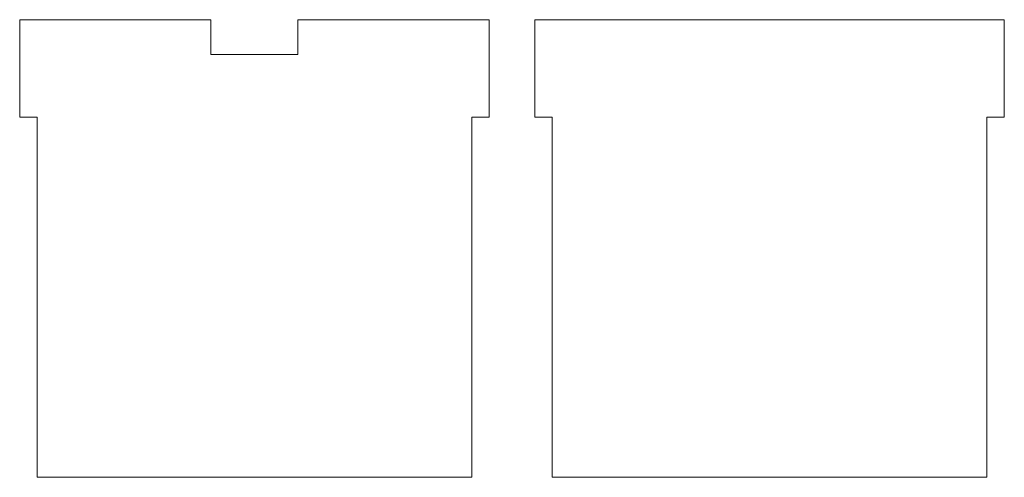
# Model space of a CAD drawing. Header units: millimetres. Extents: x -1146 to 1019, y -763 to 979.
# Tile 69 of 143: x 254 to 320, y -363 to -333. Entities that reach past the tile are written whole.
import ezdxf

# ---------------------------------------------------------------- set-up
doc = ezdxf.new("R2010")
doc.units = ezdxf.units.MM
doc.header["$MEASUREMENT"] = 0
doc.layers.add('Layer 1', color=7, linetype='Continuous')

msp = doc.modelspace()

# ---------------------------------------------------------------- linework, layer by layer
at = {"layer": 'Layer 1', "color": 250, "lineweight": 18}
for points, knots in [([(284.3702, -339.2229), (284.3702, -339.2229), (284.3702, -363.3396), (284.3702, -363.3396), (284.3702, -363.3396), (284.3702, -363.3396), (255.2846, -363.3396), (255.2846, -363.3396), (255.2846, -363.3396), (255.2846, -363.3396), (255.2846, -339.2229), (255.2846, -339.2229), (255.2846, -339.2229), (255.2846, -339.2229), (254.1212, -339.2229), (254.1212, -339.2229), (254.1212, -339.2229), (254.1212, -339.2229), (254.1212, -332.6834), (254.1212, -332.6834), (254.1212, -332.6834), (254.1212, -332.6834), (266.9189, -332.6834), (266.9189, -332.6834), (266.9189, -332.6834), (266.9189, -332.6834), (266.9189, -335.0103), (266.9189, -335.0103), (266.9189, -335.0103), (266.9189, -335.0103), (272.736, -335.0103), (272.736, -335.0103), (272.736, -335.0103), (272.736, -335.0103), (272.736, -332.6834), (272.736, -332.6834), (272.736, -332.6834), (272.736, -332.6834), (285.5336, -332.6834), (285.5336, -332.6834), (285.5336, -332.6834), (285.5336, -332.6834), (285.5336, -339.2229), (285.5336, -339.2229), (285.5336, -339.2229), (285.5336, -339.2229), (284.3702, -339.2229), (284.3702, -339.2229)], [0, 0, 0, 0, 0.0769231, 0.0769231, 0.0769231, 0.0769231, 0.1538462, 0.1538462, 0.1538462, 0.1538462, 0.2307692, 0.2307692, 0.2307692, 0.2307692, 0.3076923, 0.3076923, 0.3076923, 0.3076923, 0.3846154, 0.3846154, 0.3846154, 0.3846154, 0.4615385, 0.4615385, 0.4615385, 0.4615385, 0.5384615, 0.5384615, 0.5384615, 0.5384615, 0.6153846, 0.6153846, 0.6153846, 0.6153846, 0.6923077, 0.6923077, 0.6923077, 0.6923077, 0.7692308, 0.7692308, 0.7692308, 0.7692308, 0.8461538, 0.8461538, 0.8461538, 0.8461538, 1, 1, 1, 1]), ([(318.8317, -339.2229), (318.8317, -339.2229), (318.8317, -363.3396), (318.8317, -363.3396), (318.8317, -363.3396), (318.8317, -363.3396), (289.7462, -363.3396), (289.7462, -363.3396), (289.7462, -363.3396), (289.7462, -363.3396), (289.7462, -339.2229), (289.7462, -339.2229), (289.7462, -339.2229), (289.7462, -339.2229), (288.5828, -339.2229), (288.5828, -339.2229), (288.5828, -339.2229), (288.5828, -339.2229), (288.5828, -332.6834), (288.5828, -332.6834), (288.5828, -332.6834), (288.5828, -332.6834), (319.9952, -332.6834), (319.9952, -332.6834), (319.9952, -332.6834), (319.9952, -332.6834), (319.9952, -339.2229), (319.9952, -339.2229), (319.9952, -339.2229), (319.9952, -339.2229), (318.8317, -339.2229), (318.8317, -339.2229)], [0, 0, 0, 0, 0.1111111, 0.1111111, 0.1111111, 0.1111111, 0.2222222, 0.2222222, 0.2222222, 0.2222222, 0.3333333, 0.3333333, 0.3333333, 0.3333333, 0.4444444, 0.4444444, 0.4444444, 0.4444444, 0.5555556, 0.5555556, 0.5555556, 0.5555556, 0.6666667, 0.6666667, 0.6666667, 0.6666667, 0.7777778, 0.7777778, 0.7777778, 0.7777778, 1, 1, 1, 1])]:
    msp.add_open_spline(points, degree=3, knots=knots, dxfattribs=at)

doc.saveas('drawing.dxf')
